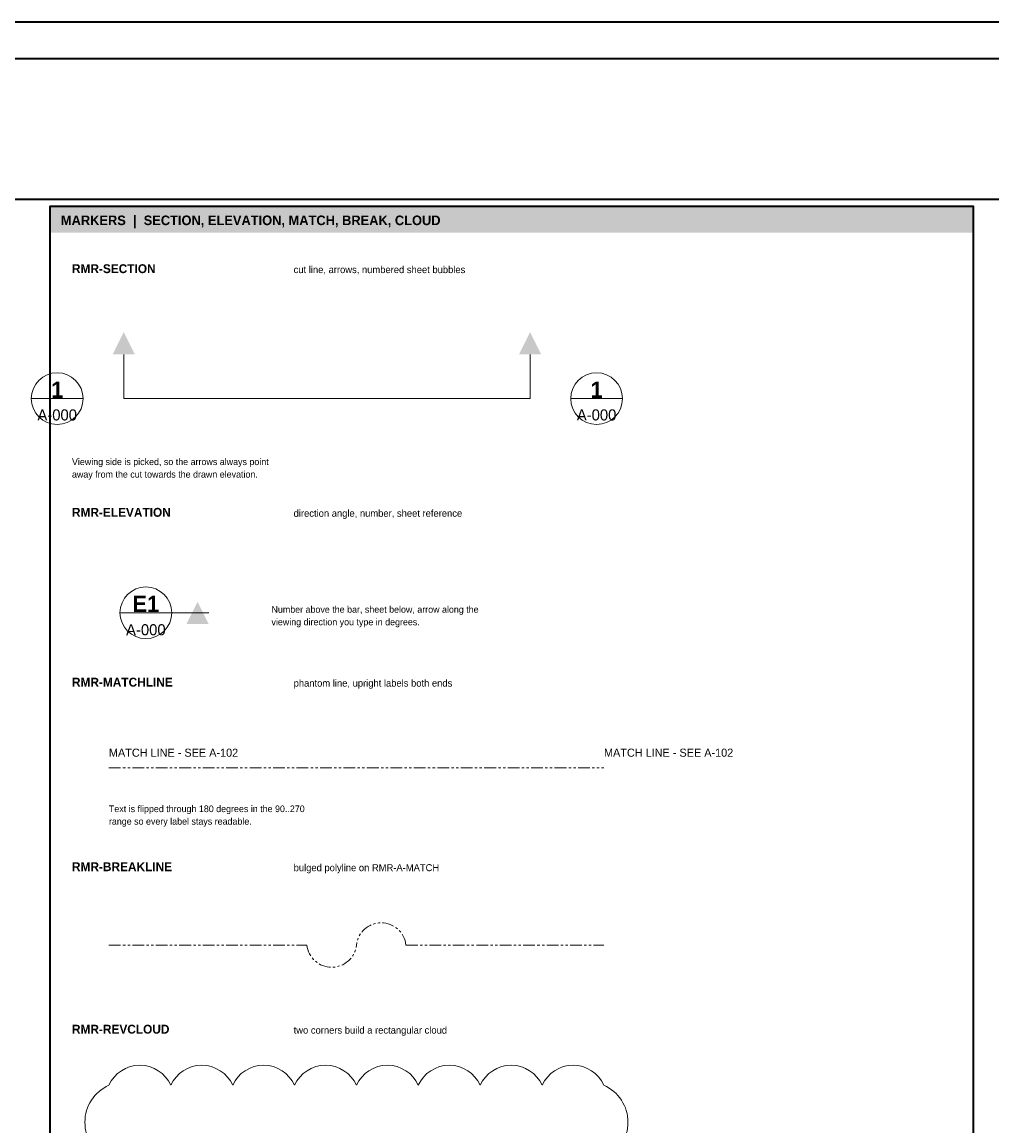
# Model space of a CAD drawing. Header units: millimetres. Extents: x 0 to 841, y 0 to 594.
# Tile 5 of 6: x 308 to 571, y 295 to 594. Entities that reach past the tile are written whole.
import ezdxf
from ezdxf.enums import TextEntityAlignment as Align

# ---------------------------------------------------------------- set-up
doc = ezdxf.new("R2010")
doc.units = ezdxf.units.MM
doc.linetypes.add('PHANTOM', pattern=[6.35, 3.175, -0.635, 0.635, -0.635, 0.635, -0.635])
for name, color, linetype, lineweight, true_color in [('RMR-A-DETAIL', 7, 'Continuous', 18, 0x825ca0), ('RMR-A-FRAME', 7, 'Continuous', 35, 0x1f2a33), ('RMR-A-MATCH', 7, 'PHANTOM', 9, 0x566874), ('RMR-A-REVISION', 7, 'Continuous', 18, 0xc65d48), ('RMR-A-TEXT', 7, 'Continuous', 13, 0x1f2a33), ('RMR-PRES-TITLE', 7, 'Continuous', 25, 0xc65d48)]:
    doc.layers.add(name, color=color, linetype=linetype, lineweight=lineweight, true_color=true_color)
doc.styles.add('RMR-HEAD', font='Montserrat-SemiBold.ttf', dxfattribs={"width": 0.95})
doc.styles.add('RMR-LABEL', font='Aptos.ttf', dxfattribs={"width": 0.98})
doc.styles.add('RMR-NOTE', font='Aptos.ttf', dxfattribs={"width": 0.95})
doc.styles.add('RMR-NUMBER', font='Montserrat-SemiBold.ttf', dxfattribs={"width": 0.9})

msp = doc.modelspace()

# ---------------------------------------------------------------- linework, layer by layer
at = {"layer": 'RMR-A-DETAIL', "true_color": 0xc65d48}
for p, q in [((336, 492), (336, 504)), ((446, 492), (446, 504)), ((311, 492), (325, 492)), ((336, 492), (446, 492)), ((457, 492), (471, 492))]:
    msp.add_line(p, q, dxfattribs=at)
at = {"layer": 'RMR-A-DETAIL', "true_color": 0x398982}
for p, q in [((335, 434), (349, 434)), ((349, 434), (359, 434))]:
    msp.add_line(p, q, dxfattribs=at)
at = {"layer": 'RMR-A-DETAIL', "true_color": 0xc65d48}
for centre in [(318, 492), (464, 492)]:
    msp.add_circle(centre, 7, dxfattribs=at)
at = {"layer": 'RMR-A-DETAIL', "true_color": 0x398982}
msp.add_circle((342, 434), 7, dxfattribs=at)
at = {"layer": 'RMR-A-DETAIL', "true_color": 0xc65d48}
for points in [[(333, 504), (339, 504), (336, 510)], [(443, 504), (449, 504), (446, 510)]]:
    msp.add_solid(points, dxfattribs=at)
at = {"layer": 'RMR-A-DETAIL', "true_color": 0x398982}
msp.add_solid([(353, 431), (359, 431), (356, 437)], dxfattribs=at)
at = {"layer": 'RMR-A-FRAME', "true_color": 0x398982}
msp.add_line((10, 546), (831, 546), dxfattribs=at)
at = {"layer": 'RMR-A-FRAME', "true_color": 0x1f2a33}
msp.add_lwpolyline([(0, 0), (841, 0), (841, 594), (0, 594), (0, 0)], dxfattribs=at)
at = {"layer": 'RMR-A-FRAME', "true_color": 0x398982}
msp.add_lwpolyline([(10, 10), (831, 10), (831, 584), (10, 584), (10, 10)], dxfattribs=at)
at = {"layer": 'RMR-A-FRAME', "true_color": 0x566874}
msp.add_lwpolyline([(316, 74), (566, 74), (566, 544), (316, 544), (316, 74)], dxfattribs=at)
at = {"layer": 'RMR-A-MATCH', "true_color": 0x566874}
msp.add_line((332, 392), (466, 392), dxfattribs=at)
msp.add_lwpolyline([(332, 344), (385.6, 344, 0.9), (399, 344, -0.9), (412.4, 344), (466, 344)], format="xyb", dxfattribs=at)
at = {"layer": 'RMR-A-REVISION', "true_color": 0xc65d48}
msp.add_lwpolyline([(332, 246, 0.65), (348.75, 246, 0.65), (365.5, 246, 0.65), (382.25, 246, 0.65), (399, 246, 0.65), (415.75, 246, 0.65), (432.5, 246, 0.65), (449.25, 246, 0.65), (466, 246, 0.65), (466, 266, 0.65), (466, 286, 0.65), (466, 306, 0.65), (449.25, 306, 0.65), (432.5, 306, 0.65), (415.75, 306, 0.65), (399, 306, 0.65), (382.25, 306, 0.65), (365.5, 306, 0.65), (348.75, 306, 0.65), (332, 306, 0.65), (332, 286, 0.65), (332, 266, 0.65)], format="xyb", close=True, dxfattribs=at)
at = {"layer": 'RMR-PRES-TITLE', "true_color": 0xc65d48}
msp.add_solid([(316, 537), (566, 537), (316, 544), (566, 544)], dxfattribs=at)

# ---------------------------------------------------------------- texts
at = {"layer": 'RMR-A-DETAIL', "true_color": 0x1f2a33}
for s, height, style, p in [('1', 4.4, 'RMR-NUMBER', (318, 494.4)), ('1', 4.4, 'RMR-NUMBER', (464, 494.4)), ('A-000', 3, 'RMR-LABEL', (318, 487.6)), ('A-000', 3, 'RMR-LABEL', (464, 487.6)), ('E1', 4.4, 'RMR-NUMBER', (342, 436.4)), ('A-000', 3, 'RMR-LABEL', (342, 429.4))]:
    msp.add_text(s, height=height, dxfattribs=dict(at, style=style)).set_placement(p, align=Align.MIDDLE)
at = {"layer": 'RMR-A-MATCH', "true_color": 0x566874, "style": 'RMR-LABEL'}
for p in [(332, 395), (466, 395)]:
    msp.add_text('MATCH LINE - SEE A-102', height=2.2, dxfattribs=at).set_placement(p)
at = {"layer": 'RMR-A-TEXT', "true_color": 0xc65d48, "style": 'RMR-HEAD'}
for s, p in [('RMR-SECTION', (322, 526)), ('RMR-ELEVATION', (322, 460)), ('RMR-MATCHLINE', (322, 414)), ('RMR-BREAKLINE', (322, 364)), ('RMR-REVCLOUD', (322, 320))]:
    msp.add_text(s, height=2.4, dxfattribs=at).set_placement(p)
at = {"layer": 'RMR-A-TEXT', "true_color": 0x566874, "style": 'RMR-NOTE'}
for s, height, p in [('cut line, arrows, numbered sheet bubbles', 1.9, (382, 526)), ('Viewing side is picked, so the arrows always point', 1.8, (322, 474)), ('away from the cut towards the drawn elevation.', 1.8, (322, 470.6)), ('direction angle, number, sheet reference', 1.9, (382, 460)), ('Number above the bar, sheet below, arrow along the', 1.8, (376, 434)), ('viewing direction you type in degrees.', 1.8, (376, 430.6)), ('phantom line, upright labels both ends', 1.9, (382, 414)), ('Text is flipped through 180 degrees in the 90..270', 1.8, (332, 380)), ('range so every label stays readable.', 1.8, (332, 376.6)), ('bulged polyline on RMR-A-MATCH', 1.9, (382, 364)), ('two corners build a rectangular cloud', 1.9, (382, 320))]:
    msp.add_text(s, height=height, dxfattribs=at).set_placement(p)
at = {"layer": 'RMR-PRES-TITLE', "true_color": 0xeee1c9, "style": 'RMR-HEAD'}
msp.add_text('MARKERS  |  SECTION, ELEVATION, MATCH, BREAK, CLOUD', height=2.6, dxfattribs=at).set_placement((319, 539))

doc.saveas('drawing.dxf')
